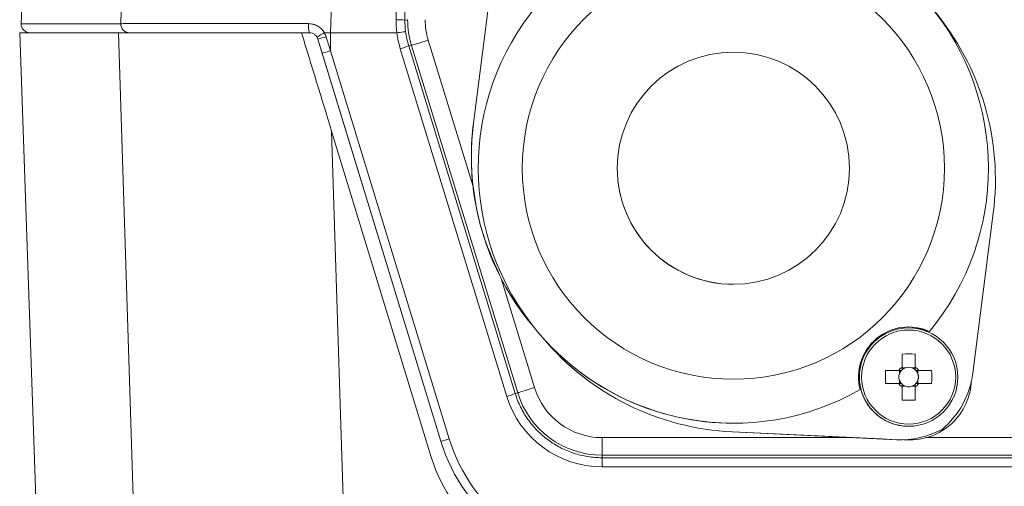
# Model space of a CAD drawing. Header units: millimetres. Extents: x 0 to 594, y 0 to 420.
# Tile 56 of 70: x 272 to 300, y 351 to 364. Entities that reach past the tile are written whole.
import ezdxf

# ---------------------------------------------------------------- set-up
doc = ezdxf.new("R2010")
doc.units = ezdxf.units.MM

msp = doc.modelspace()

# ---------------------------------------------------------------- linework, layer by layer
at = {"color": 8, "linetype": 'Continuous', "lineweight": 0}
for p, q in [((282.57442, 364.12895), (282.58645, 383.86345)), ((282.83716, 383.8547), (282.82513, 364.1202)), ((274.72868, 364.01807), (274.80876, 366.54721)), ((282.82513, 364.1202), (282.90392, 364.13197)), ((271.88854, 364.01807), (274.72868, 364.01807)), ((280.46674, 363.18192), (280.34469, 363.58112)), ((280.70654, 363.24647), (280.70654, 363.75856)), ((283.49298, 363.54557), (284.76881, 359.37251)), ((280.70654, 363.24647), (284.09099, 352.17643)), ((285.73231, 353.39113), (282.69497, 363.30514)), ((283.01347, 363.39895), (282.93473, 363.3872)), ((282.93473, 363.3872), (285.97207, 353.47317)), ((286.04159, 353.49442), (283.01347, 363.39895)), ((283.8512, 352.11188), (280.46674, 363.18192)), ((284.78124, 361.17898), (284.78124, 361.17898)), ((285.57025, 356.75111), (286.5211, 353.64103)), ((286.48036, 355.38898), (286.48035, 355.38898)), ((286.75921, 355.05666), (286.75921, 355.05666)), ((285.97207, 353.47317), (286.04159, 353.49442)), ((292.16619, 352.37794), (292.16619, 352.37794)), ((288.44774, 352.21539), (295.60108, 352.21539)), ((296.83792, 352.15686), (296.83791, 352.15686)), ((297.69831, 352.21539), (303.73323, 352.21539)), ((412.78229, 351.71397), (288.44775, 351.71397)), ((288.44775, 351.71397), (288.44775, 351.64249)), ((288.44775, 351.64249), (412.78229, 351.64249)), ((412.78229, 351.38303), (288.44775, 351.38303))]:
    msp.add_line(p, q, dxfattribs=at)
at = {"color": 7, "linetype": 'Continuous', "lineweight": 15}
for p, q in [((271.95805, 366.00842), (271.88854, 364.01807)), ((285.37476, 365.81813), (284.78124, 361.17898)), ((284.78124, 361.17898), (285.37475, 365.81813)), ((271.8453, 363.75856), (272.6544, 340.58894)), ((274.66304, 363.75856), (271.8453, 363.75856)), ((280.3447, 363.58112), (283.8512, 352.11188)), ((282.59686, 363.75856), (280.70654, 363.75856)), ((292.19027, 363.20691), (292.19027, 363.20691)), ((280.73836, 360.95037), (283.57972, 351.65669)), ((299.01574, 354.05377), (299.59929, 358.61506)), ((292.19027, 356.58711), (292.19027, 356.58711)), ((286.48036, 355.38898), (286.61979, 355.22282)), ((286.61979, 355.22282), (286.75921, 355.05666)), ((297.18681, 355.34656), (297.18682, 355.34656)), ((297.77811, 355.24359), (297.77811, 355.24359)), ((297.37238, 354.59748), (297.37237, 354.20689)), ((296.90359, 354.12791), (296.53169, 354.12791)), ((296.92229, 354.12791), (296.92229, 354.03052)), ((297.09866, 354.20689), (297.00127, 354.20689)), ((297.37237, 354.20689), (297.27497, 354.20689)), ((297.37237, 354.20689), (297.37237, 354.15049)), ((297.45135, 354.03052), (297.45135, 354.12791)), ((297.84194, 354.12791), (297.47004, 354.12791)), ((296.53169, 353.7568), (296.90359, 353.7568)), ((296.92229, 353.85421), (296.92229, 353.7568)), ((297.00127, 353.67782), (297.09866, 353.67782)), ((297.27497, 353.67782), (297.37237, 353.67782)), ((297.37237, 353.73423), (297.37237, 353.67782)), ((297.37238, 353.28724), (297.37237, 353.67782)), ((297.45135, 353.7568), (297.45135, 353.85421)), ((297.47004, 353.7568), (297.84194, 353.7568)), ((298.97259, 353.81158), (298.96851, 353.76146)), ((292.19027, 352.62527), (292.19027, 352.62527)), ((292.16619, 352.37794), (296.83792, 352.15686)), ((295.60108, 352.21539), (292.16619, 352.37794)), ((297.18682, 352.53815), (297.18681, 352.53815)), ((296.83791, 352.15686), (296.95646, 352.15645)), ((296.95645, 352.15405), (296.95645, 352.15405)), ((297.05789, 352.1561), (297.21822, 352.16449)), ((297.21905, 352.1487), (297.21905, 352.1487))]:
    msp.add_line(p, q, dxfattribs=at)
at = {"color": 8, "linetype": 'Continuous', "lineweight": 0, "flags": 128}
for points in [[(280.82413, 367.46889), (280.7597, 365.43578), (280.70655, 363.75856)], [(275.28415, 344.1567), (275.00574, 352.9406), (274.66304, 363.75856)], [(283.01347, 363.39895), (283.02409, 363.4022), (283.05234, 363.41085), (283.09715, 363.42454), (283.15683, 363.44279), (283.22915, 363.46491), (283.31139, 363.49005), (283.40044, 363.51727), (283.49298, 363.54557)], [(280.73836, 360.95037), (280.99453, 352.87228), (281.2764, 343.98784)], [(286.04159, 353.49442), (286.05221, 353.49768), (286.08046, 353.50631), (286.12527, 353.52001), (286.18495, 353.53826), (286.25727, 353.56037), (286.3395, 353.58551), (286.42856, 353.61274), (286.5211, 353.64103)], [(288.44775, 351.71397), (288.44775, 351.72507), (288.44774, 351.75462), (288.44774, 351.80147), (288.44775, 351.86388), (288.44774, 351.9395), (288.44775, 352.02549), (288.44774, 352.11863), (288.44774, 352.21539)], [(288.44775, 351.64249), (288.44775, 351.63671), (288.44775, 351.6213), (288.44774, 351.59686), (288.44774, 351.56439), (288.44775, 351.52513), (288.44775, 351.48062), (288.44775, 351.43262), (288.44775, 351.38303)]]:
    msp.add_lwpolyline(points, dxfattribs=at)
at = {"color": 7, "linetype": 'Continuous', "lineweight": 15, "flags": 128}
for points in [[(297.77811, 355.24359), (297.39383, 355.35656), (297.18682, 355.37164)], [(297.00126, 354.59748), (297.00126, 354.55164), (297.00127, 354.50558), (297.00126, 354.45933), (297.00126, 354.41288), (297.00126, 354.36627), (297.00126, 354.31951), (297.00126, 354.2726), (297.00126, 354.22559)], [(297.37238, 354.22559), (297.37237, 354.2726), (297.37237, 354.31951), (297.37237, 354.36627), (297.37237, 354.41288), (297.37237, 354.45933), (297.37237, 354.50558), (297.37237, 354.55164), (297.37238, 354.59748)], [(297.00126, 353.65914), (297.00126, 353.61211), (297.00126, 353.56522), (297.00126, 353.51844), (297.00126, 353.47183), (297.00126, 353.42538), (297.00127, 353.37913), (297.00126, 353.33307), (297.00126, 353.28724)], [(297.37238, 353.28724), (297.37237, 353.33307), (297.37237, 353.37913), (297.37237, 353.42538), (297.37237, 353.47183), (297.37237, 353.51844), (297.37237, 353.56522), (297.37237, 353.61211), (297.37238, 353.65914)], [(295.60108, 352.21539), (296.01419, 352.19584), (296.42669, 352.17632), (296.83791, 352.15686)]]:
    msp.add_lwpolyline(points, dxfattribs=at)
at = {"color": 7, "linetype": 'Continuous', "lineweight": 15}
for centre, radius in [((292.19027, 359.89701), 6.018), ((292.19027, 359.89701), 3.3099), ((297.18682, 353.94236), 1.4042)]:
    msp.add_circle(centre, radius, dxfattribs=at)
at = {"color": 8, "linetype": 'Continuous', "lineweight": 0}
msp.add_circle((297.18682, 353.94236), 1.34122, dxfattribs=at)
at = {"color": 7, "linetype": 'Continuous', "lineweight": 15}
for centre, radius, start, end in [((292.19027, 359.89701), 7.27175, 320.213254, 119.786746), ((292.19027, 359.89701), 6.018, 270, 90), ((292.19027, 359.89701), 7.27175, 140.213254, 299.786746), ((292.19027, 359.89701), 7.27175, 140.213254, 220), ((292.13761, 359.56967), 7.5225, 352.70939, 40), ((272.13914, 364.00931), 0.25075, 178, 270), ((292.19027, 359.89701), 3.3099, 90, 179.999935), ((292.24292, 360.22436), 7.5225, 172.70939, 220), ((292.24292, 360.22436), 7.5225, 172.70939, 186.502178), ((292.19027, 359.89701), 3.3099, 179.999935, 270), ((292.24292, 360.22436), 7.5225, 207.497822, 220), ((297.18682, 353.94236), 1.42928, 65.562414, 194.437586), ((292.19027, 359.89701), 7.27175, 220, 270), ((297.18682, 353.94236), 1.4042, 90, 179.999935), ((292.52178, 359.89203), 7.5225, 220, 267.29061), ((292.52178, 359.89203), 7.5225, 220, 267.29061), ((297.18682, 349.11054), 5.49007, 88.063102, 91.936898), ((302.02761, 353.94236), 5.49905, 178.066278, 181.933722), ((297.18682, 353.94236), 0.3386, 123.230628, 146.769372), ((297.18682, 353.94236), 0.27883, 161.569712, 198.430288), ((297.18682, 353.94236), 0.27883, 138.28179, 161.569712), ((297.18682, 353.94236), 0.27883, 131.71821, 138.28179), ((297.18682, 353.94236), 0.27883, 108.430288, 131.71821), ((297.18682, 353.94236), 0.27883, 71.569712, 108.430288), ((297.18682, 353.94236), 0.27883, 48.28179, 71.569712), ((297.18682, 353.94236), 0.3386, 33.230628, 56.769372), ((297.18682, 353.94236), 0.27883, 41.71821, 48.28179), ((297.18682, 353.94236), 0.27883, 18.430288, 41.71821), ((297.18682, 353.94236), 0.27883, 341.569712, 18.430288), ((292.34123, 353.94236), 5.50384, 358.06796, 1.93204), ((296.52851, 354.37197), 2.5075, 310, 352.70939), ((297.18682, 353.94236), 1.4042, 179.999935, 270), ((297.18682, 353.94236), 0.3386, 213.230628, 236.769372), ((297.18682, 353.94236), 0.27883, 198.430288, 221.71821), ((297.18682, 353.94236), 0.27883, 221.71821, 228.28179), ((297.18682, 353.94236), 0.27883, 228.28179, 251.569712), ((297.21905, 353.90394), 1.75525, 264.732067, 355.34403), ((297.18682, 353.94236), 0.27883, 251.569712, 288.430288), ((297.18682, 353.94236), 0.27883, 288.430288, 311.71821), ((297.18682, 353.94236), 0.3386, 303.230628, 326.769372), ((297.18682, 353.94236), 0.27883, 311.71821, 318.28179), ((297.18682, 353.94236), 0.27883, 318.28179, 341.569712), ((297.18682, 358.79745), 5.51334, 268.071279, 271.928721), ((296.95645, 354.66155), 2.5075, 267.29061, 298.172354), ((288.64707, 353.57811), 5.015, 197, 269.999999), ((288.64707, 353.57811), 5.015, 197, 270), ((287.896, 352.97631), 4.5135, 197, 269.999999)]:
    msp.add_arc(centre, radius, start, end, dxfattribs=at)
at = {"color": 8, "linetype": 'Continuous', "lineweight": 0}
for centre, radius, start, end in [((282.63428, 362.24738), 1.88252, 84.181404, 91.822252), ((274.97872, 364.00878), 0.25021, 177.871885, 269.85901), ((280.72109, 363.95276), 0.64607, 174.128186, 197.49286), ((279.87342, 365.75076), 2.22023, 282.255052, 288.534707), ((282.17283, 365.22196), 1.98666, 285.237618, 292.551025), ((285.20936, 355.31065), 1.98948, 285.239684, 292.542584), ((288.44775, 354.22304), 2.84002, 197.033398, 269.999999), ((288.44774, 354.23006), 2.5161, 197, 270), ((288.44774, 354.23006), 2.01468, 197, 270), ((283.4898, 353.93206), 1.85571, 281.230139, 288.903182), ((288.64707, 353.56936), 4.76425, 197, 269.999999)]:
    msp.add_arc(centre, radius, start, end, dxfattribs=at)
for centre, major_axis, ratio, start_param, end_param in [((285.33309, 364.12907), (2.03553, 1.86318), 0.99934263, 2.40009085, 2.53471172), ((285.33309, 364.12032), (1.86728, 1.67548), 0.99927095, 2.40996859, 2.54144379), ((285.41164, 364.13206), (2.48019, 0.37066), 0.99990656, 2.99326402, 3.28992447), ((285.33265, 364.12026), (2.10835, -1.35913), 0.99932426, 3.84602399, 4.01120923), ((285.33265, 364.1115), (2.30179, -1.52147), 0.99938732, 3.85426168, 4.02264685)]:
    msp.add_ellipse(centre, major_axis=major_axis, ratio=ratio, start_param=start_param, end_param=end_param, dxfattribs=at)
at = {"color": 8, "linetype": 'Continuous', "lineweight": 0, "extrusion": (1.13937e-06, 4.15188e-15, 1)}
msp.add_ellipse((285.41164, 364.13206), major_axis=(1.98427, 0.29655, 0), ratio=0.99984429, start_param=2.99326243, end_param=3.28992288, dxfattribs=at)
at = {"color": 7, "linetype": 'Continuous', "lineweight": 15}
for centre, major_axis, ratio, start_param, end_param in [((297.18682, 353.97694), (0.00001, 0.24658), 0.99011591, 5.91382911, 6.65265653), ((297.15223, 353.94236), (0.24658, 0), 0.99011704, 2.77217894, 3.51100637), ((297.2214, 353.94236), (0.24658, 0), 0.99011478, 5.91377159, 6.65259902), ((297.18682, 353.90778), (-0.00001, 0.24658), 0.99011591, 2.77212143, 3.51094885)]:
    msp.add_ellipse(centre, major_axis=major_axis, ratio=ratio, start_param=start_param, end_param=end_param, dxfattribs=at)
at = {"color": 8, "linetype": 'Continuous', "lineweight": 0}
for points, knots in [([(274.72868, 364.01807), (274.76214, 364.01852), (274.82468, 364.01893), (274.96169, 364.01947), (275.01479, 364.01964), (275.13384, 364.01995), (275.19992, 364.02009), (275.41746, 364.02048), (275.58807, 364.02068), (275.88335, 364.02091), (275.98862, 364.02097), (276.20842, 364.02106), (276.32338, 364.02109), (276.6832, 364.02114), (276.94285, 364.02112), (277.36282, 364.02101), (277.50805, 364.02095), (277.80315, 364.02082), (277.95371, 364.02073), (278.41424, 364.02045), (278.73299, 364.0202), (279.39466, 364.01961), (279.73512, 364.01925), (280.07841, 364.01886)], [0, 0, 0, 0, 0.125, 0.125, 0.1875, 0.1875, 0.25, 0.25, 0.375, 0.375, 0.4375, 0.4375, 0.5, 0.5, 0.625, 0.625, 0.6875, 0.6875, 0.75, 0.75, 0.875, 0.875, 1, 1, 1, 1]), ([(280.07841, 364.01886), (280.12469, 364.0188), (280.17006, 364.01296), (280.259, 363.98991), (280.30233, 363.97255), (280.42224, 363.90537), (280.49082, 363.83925), (280.53722, 363.75856)], [0, 0, 0, 0, 0.25, 0.25, 0.5, 0.5, 1, 1, 1, 1]), ([(280.34469, 363.58112), (280.33843, 363.59822), (280.33189, 363.61605), (280.32248, 363.63246), (280.32209, 363.63313)], [0, 0, 0, 0, 0.95918046, 1, 1, 1, 1]), ([(280.52799, 363.75628), (280.53015, 363.75276), (280.55146, 363.71811), (280.56606, 363.67996), (280.57918, 363.64569)], [0, 0, 0, 0, 0.10172058, 1, 1, 1, 1]), ([(280.46675, 363.18191), (280.46738, 363.17983), (280.49351, 363.18556), (280.58217, 363.20943), (280.64417, 363.22743), (280.70654, 363.24647)], [0, 0, 0, 0, 0.5, 0.5, 1, 1, 1, 1]), ([(285.97207, 353.47317), (286.01263, 353.3408), (286.06343, 353.21268), (286.18534, 352.96488), (286.25623, 352.84601), (286.41426, 352.62304), (286.50178, 352.51815), (286.69409, 352.3218), (286.79913, 352.23048), (287.01922, 352.06788), (287.13513, 351.99565), (287.37873, 351.86948), (287.50727, 351.81544), (287.7676, 351.72966), (287.90029, 351.69732), (288.17072, 351.65371), (288.3092, 351.64249), (288.44775, 351.64249)], [0, 0, 0, 0, 0.125, 0.125, 0.25, 0.25, 0.375, 0.375, 0.5, 0.5, 0.625, 0.625, 0.75, 0.75, 0.875, 0.875, 1, 1, 1, 1])]:
    msp.add_open_spline(points, degree=3, knots=knots, dxfattribs=at)
at = {"color": 7, "linetype": 'Continuous', "lineweight": 15}
for points, knots in [([(282.59915, 363.75872), (282.6639, 363.76728), (282.72709, 363.77564), (282.81814, 363.78768), (282.84543, 363.79129), (282.84655, 363.79144)], [0, 0, 0, 0, 0.5, 0.5, 1, 1, 1, 1]), ([(274.66304, 363.75856), (274.69588, 363.75856), (274.81772, 363.75856), (275.04719, 363.75856), (275.33284, 363.75856), (275.49976, 363.75856), (275.87949, 363.75856), (276.09234, 363.75856), (276.566, 363.75856), (276.82035, 363.75856), (277.36164, 363.75856), (277.64875, 363.75856), (278.25726, 363.75856), (278.57056, 363.75856), (279.21284, 363.75856), (279.54209, 363.75856), (279.87981, 363.75856)], [0, 0, 0, 0, 0.125, 0.25, 0.25, 0.375, 0.375, 0.5, 0.5, 0.625, 0.625, 0.75, 0.75, 0.875, 0.875, 1, 1, 1, 1]), ([(280.32209, 363.63313), (280.32069, 363.6355), (280.30494, 363.66212), (280.26463, 363.70695), (280.18934, 363.75032), (280.1331, 363.75581), (280.1049, 363.75856)], [0, 0, 0, 0, 0.03147216, 0.35230827, 0.67527394, 1, 1, 1, 1]), ([(280.52799, 363.75628), (280.50373, 363.74222), (280.45522, 363.71409), (280.39227, 363.67696), (280.34578, 363.649), (280.32565, 363.63619), (280.32207, 363.63344), (280.32209, 363.63317), (280.32209, 363.63313)], [0, 0, 0, 0, 0.220607, 0.44120267, 0.66177748, 0.88243881, 0.98306231, 1, 1, 1, 1]), ([(280.53722, 363.75856), (280.53516, 363.75856), (280.53307, 363.75829), (280.53111, 363.75766), (280.53003, 363.75731), (280.52897, 363.75685), (280.52799, 363.75628)], [0, 0, 0, 0, 0.0000123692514, 0.0000123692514, 0.0000123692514, 0.0000191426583, 0.0000191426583, 0.0000191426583, 0.0000191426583]), ([(284.76881, 359.37251), (284.81813, 359.03986), (284.95313, 358.12926), (285.33065, 357.2862), (285.57025, 356.75111)], [0, 0, 0, 0, 0.36531118, 1, 1, 1, 1]), ([(297.00127, 353.73423), (297.00127, 353.72998), (297.00127, 353.70664), (297.00126, 353.68196), (297.00126, 353.66193), (297.00126, 353.65914)], [0, 0, 0, 0, 0.16062036, 0.88325746, 1, 1, 1, 1]), ([(297.37238, 353.65914), (297.37237, 353.66193), (297.37236, 353.68197), (297.37238, 353.70664), (297.37237, 353.72998), (297.37237, 353.73423)], [0, 0, 0, 0, 0.11674261, 0.83938398, 1, 1, 1, 1])]:
    msp.add_open_spline(points, degree=3, knots=knots, dxfattribs=at)
for points in [[(279.87981, 363.75856), (280.16607, 362.82224), (280.45226, 361.88617), (280.73836, 360.95037)], [(280.1049, 363.75856), (280.02961, 363.75856), (279.95457, 363.75856), (279.87981, 363.75856)], [(280.70654, 363.75856), (280.64997, 363.75856), (280.59353, 363.75856), (280.53722, 363.75856)], [(282.59686, 363.75856), (282.59762, 363.75856), (282.59839, 363.75861), (282.59915, 363.75872)], [(296.90359, 354.12791), (296.92741, 354.12791), (296.95201, 354.12791), (296.97869, 354.12791)], [(297.00126, 354.22559), (297.00126, 354.20176), (297.00126, 354.17716), (297.00126, 354.15049)], [(297.37237, 354.22559), (297.37237, 354.20176), (297.37237, 354.17716), (297.37237, 354.15049)], [(297.47004, 354.12791), (297.44622, 354.12791), (297.42162, 354.12791), (297.39495, 354.12791)], [(296.90359, 353.7568), (296.92741, 353.7568), (296.95201, 353.7568), (296.97869, 353.7568)], [(297.47004, 353.7568), (297.44622, 353.7568), (297.42162, 353.7568), (297.39495, 353.7568)]]:
    msp.add_open_spline(points, degree=3, dxfattribs=at)
at = {"color": 8, "linetype": 'Continuous', "lineweight": 0}
msp.add_open_spline([(280.57918, 363.64569), (280.62164, 363.5126), (280.66409, 363.37953), (280.70654, 363.24647)], degree=3, dxfattribs=at)

doc.saveas('drawing.dxf')
